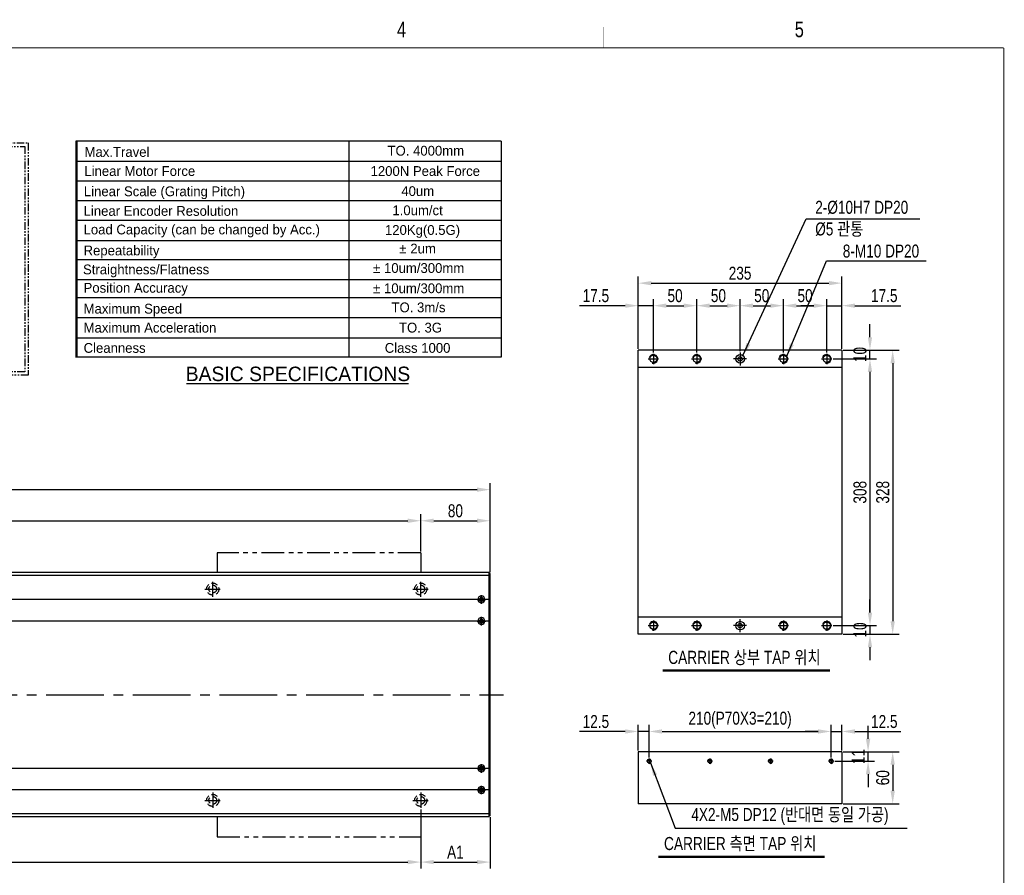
# Model space of a CAD drawing. Extents: x 4 to 2311, y -23 to 1597.
# Tile 20 of 20: x 1174 to 2311, y 609 to 1597. Entities that reach past the tile are written whole.
import ezdxf
from ezdxf.enums import TextEntityAlignment as Align

# ---------------------------------------------------------------- set-up
doc = ezdxf.new("R2010")
doc.units = 0
doc.header["$LTSCALE"] = 7
doc.header["$MEASUREMENT"] = 0
for name, pattern in [('CENTER', [2, 1.25, -0.25, 0.25, -0.25]), ('CENTER2', [28.575, 19.05, -3.175, 3.175, -3.175]), ('DASHED', [0.75, 0.5, -0.25]), ('PHANTOM', [2.5, 1.25, -0.25, 0.25, -0.25, 0.25, -0.25])]:
    doc.linetypes.add(name, pattern=pattern)
doc.layers.get('0').update_dxf_attribs({"linetype": 'CONTINUOUS'})
doc.layers.get('DEFPOINTS').update_dxf_attribs({"linetype": 'CONTINUOUS'})
for name, color, linetype in [('2', 4, 'CONTINUOUS'), ('3', 4, 'CONTINUOUS'), ('C', 1, 'CENTER2'), ('CL', 1, 'CENTER'), ('D', 4, 'CONTINUOUS'), ('HIDDEN', 5, 'DASHED'), ('PHANTOM', 6, 'PHANTOM')]:
    doc.layers.add(name, color=color, linetype=linetype)
doc.styles.add('BOX', font='NGULIM.TTF')
doc.styles.add('ROMANS', font='ROMANS.shx', dxfattribs={"width": 0.8})
doc.styles.get("Standard").update_dxf_attribs({"font": 'Gulim.ttf', "width": 0.8})
doc.dimstyles.new('ISO-25', dxfattribs={"dimscale": 4, "dimtxt": 2.5, "dimasz": 2.5, "dimexe": 1.25, "dimexo": 0.25, "dimtad": 1, "dimdsep": 46, "dimtxsty": 'ROMANS', "dimcen": 2.5, "dimclrd": 4, "dimclre": 4, "dimadec": 0, "dimazin": 0, "dimtfac": 1, "dimtmove": 0, "dimatfit": 3, "dimfxl": 0, "dimlwd": 9, "dimlwe": 9, "dimarcsym": 0})

# ---------------------------------------------------------------- blocks, each defined once
blk = doc.blocks.new('*D8')
at = {"color": 4, "lineweight": 25}
for p, q in [((197.2, 684.7), (197.2, 616.5)), ((1637.2, 684.7), (1637.2, 616.5)), ((212.2, 624), (1622.2, 624))]:
    blk.add_line(p, q, dxfattribs=at)
at = {"color": 4}
for points in [[(212.2, 626.5), (212.2, 621.5), (197.2, 624)], [(1622.2, 626.5), (1622.2, 621.5), (1637.2, 624)]]:
    blk.add_solid(points, dxfattribs=at)
at = {"layer": 'DEFPOINTS', "color": 0}
for p in [(197.2, 686.2), (1637.2, 686.2), (1637.2, 624)]:
    blk.add_point(p, dxfattribs=at)
at = {"color": 4, "insert": (917.2, 636.1), "char_height": 15, "attachment_point": 5}
blk.add_mtext('A=P240XN ; Linear Robot 고정 Counter Bore', dxfattribs=at)
blk = doc.blocks.new('*D9')
at = {"color": 4, "lineweight": 25}
for p, q in [((2153.4, 766.4), (2153.4, 781.4)), ((2124.7, 751.4), (2160.9, 751.4)), ((2153.4, 740.4), (2153.4, 751.4)), ((2115.2, 740.4), (2160.9, 740.4)), ((2153.4, 725.4), (2153.4, 710.4))]:
    blk.add_line(p, q, dxfattribs=at)
at = {"color": 4}
for points in [[(2150.9, 766.4), (2155.9, 766.4), (2153.4, 751.4)], [(2150.9, 725.4), (2155.9, 725.4), (2153.4, 740.4)]]:
    blk.add_solid(points, dxfattribs=at)
at = {"layer": 'DEFPOINTS', "color": 0}
for p in [(2123.2, 751.4), (2153.4, 751.4), (2113.7, 740.4)]:
    blk.add_point(p, dxfattribs=at)
at = {"color": 4, "insert": (2141.9, 745.9), "char_height": 15, "attachment_point": 5, "rotation": 90}
blk.add_mtext('11', dxfattribs=at)
blk = doc.blocks.new('*D10')
at = {"color": 4, "lineweight": 25}
for p, q in [((1873.2, 774.8), (1820.3, 774.8)), ((1888.2, 752.9), (1888.2, 782.3)), ((1900.7, 774.8), (1888.2, 774.8)), ((1900.7, 744.9), (1900.7, 782.3)), ((1915.7, 774.8), (1930.7, 774.8))]:
    blk.add_line(p, q, dxfattribs=at)
at = {"color": 4}
for points in [[(1873.2, 777.3), (1873.2, 772.3), (1888.2, 774.8)], [(1915.7, 777.3), (1915.7, 772.3), (1900.7, 774.8)]]:
    blk.add_solid(points, dxfattribs=at)
at = {"layer": 'DEFPOINTS', "color": 0}
for p in [(1888.2, 774.8), (1888.2, 751.4), (1900.7, 743.4)]:
    blk.add_point(p, dxfattribs=at)
at = {"color": 4, "insert": (1839.3, 786.2), "char_height": 15, "attachment_point": 5}
blk.add_mtext('12.5', dxfattribs=at)
blk = doc.blocks.new('*D11')
at = {"color": 4, "lineweight": 25}
for p, q in [((2095.7, 774.8), (2080.7, 774.8)), ((2110.7, 744.9), (2110.7, 782.3)), ((2110.7, 774.8), (2123.2, 774.8)), ((2123.2, 752.9), (2123.2, 782.3)), ((2138.2, 774.8), (2191.1, 774.8))]:
    blk.add_line(p, q, dxfattribs=at)
at = {"color": 4}
for points in [[(2095.7, 777.3), (2095.7, 772.3), (2110.7, 774.8)], [(2138.2, 777.3), (2138.2, 772.3), (2123.2, 774.8)]]:
    blk.add_solid(points, dxfattribs=at)
at = {"layer": 'DEFPOINTS', "color": 0}
for p in [(2123.2, 774.8), (2123.2, 751.4), (2110.7, 743.4)]:
    blk.add_point(p, dxfattribs=at)
at = {"color": 4, "insert": (2172.1, 786.2), "char_height": 15, "attachment_point": 5}
blk.add_mtext('12.5', dxfattribs=at)
blk = doc.blocks.new('*D12')
at = {"color": 4, "lineweight": 25}
for p, q in [((1900.7, 744.9), (1900.7, 782.3)), ((1915.7, 774.8), (2095.7, 774.8)), ((2110.7, 744.9), (2110.7, 782.3))]:
    blk.add_line(p, q, dxfattribs=at)
at = {"color": 4}
for points in [[(1915.7, 777.3), (1915.7, 772.3), (1900.7, 774.8)], [(2095.7, 777.3), (2095.7, 772.3), (2110.7, 774.8)]]:
    blk.add_solid(points, dxfattribs=at)
at = {"layer": 'DEFPOINTS', "color": 0}
for p in [(2110.7, 774.8), (1900.7, 743.4), (2110.7, 743.4)]:
    blk.add_point(p, dxfattribs=at)
at = {"color": 4, "insert": (2005.7, 787.9), "char_height": 15, "attachment_point": 5}
blk.add_mtext('210(P70X3=210)', dxfattribs=at)
blk = doc.blocks.new('M4-b')
blk.add_circle((0, 0), 1.62)
at = {"layer": 'C'}
for p, q in [((-2.6, 0), (2.6, 0)), ((0, -2.6), (0, 2.6))]:
    blk.add_line(p, q, dxfattribs=at)
at = {"layer": 'D'}
blk.add_arc((0, 0), 2, 255, 165, dxfattribs=at)
blk = doc.blocks.new('M4-hb')
for radius in [4, 2.25]:
    blk.add_circle((0, 0), radius)
at = {"layer": 'C'}
for p, q in [((-5, 0), (5, 0)), ((0, -5), (0, 5))]:
    blk.add_line(p, q, dxfattribs=at)
blk = doc.blocks.new('M5-b')
blk.add_circle((0, 0), 2.07)
at = {"layer": 'C'}
for p, q in [((3, 0), (-3, 0)), ((0, 3), (0, -3))]:
    blk.add_line(p, q, dxfattribs=at)
at = {"layer": 'D'}
blk.add_arc((0, 0), 2.5, 255, 165, dxfattribs=at)
blk = doc.blocks.new('*D16')
at = {"color": 4, "lineweight": 25}
for p, q in [((2124.7, 751.4), (2189.3, 751.4)), ((2181.8, 736.4), (2181.8, 706.4)), ((2124.7, 691.4), (2189.3, 691.4))]:
    blk.add_line(p, q, dxfattribs=at)
at = {"color": 4}
for points in [[(2179.3, 736.4), (2184.3, 736.4), (2181.8, 751.4)], [(2179.3, 706.4), (2184.3, 706.4), (2181.8, 691.4)]]:
    blk.add_solid(points, dxfattribs=at)
at = {"layer": 'DEFPOINTS', "color": 0}
for p in [(2123.2, 751.4), (2123.2, 691.4), (2181.8, 691.4)]:
    blk.add_point(p, dxfattribs=at)
at = {"color": 4, "insert": (2170.4, 721.4), "char_height": 15, "attachment_point": 5, "rotation": 90}
blk.add_mtext('60', dxfattribs=at)
blk = doc.blocks.new('*D17')
at = {"color": 4, "lineweight": 25}
for p, q in [((2113.2, 1205), (2163.1, 1205)), ((2155.6, 1190), (2155.6, 912)), ((2113.2, 897), (2163.1, 897))]:
    blk.add_line(p, q, dxfattribs=at)
at = {"color": 4}
for points in [[(2153.1, 1190), (2158.1, 1190), (2155.6, 1205)], [(2153.1, 912), (2158.1, 912), (2155.6, 897)]]:
    blk.add_solid(points, dxfattribs=at)
at = {"layer": 'DEFPOINTS', "color": 0}
for p in [(2111.7, 1205), (2111.7, 897), (2155.6, 897)]:
    blk.add_point(p, dxfattribs=at)
at = {"color": 4, "insert": (2144.1, 1051), "char_height": 15, "attachment_point": 5, "rotation": 90}
blk.add_mtext('308', dxfattribs=at)
blk = doc.blocks.new('*D18')
at = {"color": 4, "lineweight": 25}
for p, q in [((2124.7, 1215), (2189.3, 1215)), ((2181.8, 1200), (2181.8, 902)), ((2124.7, 887), (2189.3, 887))]:
    blk.add_line(p, q, dxfattribs=at)
at = {"color": 4}
for points in [[(2179.3, 1200), (2184.3, 1200), (2181.8, 1215)], [(2179.3, 902), (2184.3, 902), (2181.8, 887)]]:
    blk.add_solid(points, dxfattribs=at)
at = {"layer": 'DEFPOINTS', "color": 0}
for p in [(2123.2, 1215), (2123.2, 887), (2181.8, 887)]:
    blk.add_point(p, dxfattribs=at)
at = {"color": 4, "insert": (2170.4, 1051), "char_height": 15, "attachment_point": 5, "rotation": 90}
blk.add_mtext('328', dxfattribs=at)
blk = doc.blocks.new('*D19')
at = {"color": 4, "lineweight": 25}
for p, q in [((2155.6, 912), (2155.6, 927)), ((2113.2, 897), (2163.1, 897)), ((2124.7, 887), (2163.1, 887)), ((2155.6, 897), (2155.6, 887)), ((2155.6, 872), (2155.6, 857))]:
    blk.add_line(p, q, dxfattribs=at)
at = {"color": 4}
for points in [[(2153.1, 912), (2158.1, 912), (2155.6, 897)], [(2153.1, 872), (2158.1, 872), (2155.6, 887)]]:
    blk.add_solid(points, dxfattribs=at)
at = {"layer": 'DEFPOINTS', "color": 0}
for p in [(2111.7, 897), (2123.2, 887), (2155.6, 887)]:
    blk.add_point(p, dxfattribs=at)
at = {"color": 4, "insert": (2144.1, 892), "char_height": 15, "attachment_point": 5, "rotation": 90}
blk.add_mtext('10', dxfattribs=at)
blk = doc.blocks.new('M10-b')
blk.add_circle((0, 0), 4.19)
at = {"layer": 'C'}
for p, q in [((-6, 0), (6, 0)), ((0, 6), (0, -6))]:
    blk.add_line(p, q, dxfattribs=at)
at = {"layer": 'D'}
blk.add_arc((0, 0), 5, 255, 165, dxfattribs=at)
blk = doc.blocks.new('*D20')
at = {"color": 4, "lineweight": 25}
for p, q in [((1905.7, 1212.5), (1905.7, 1273.9)), ((1955.7, 1212.5), (1955.7, 1273.9)), ((1920.7, 1266.4), (1940.7, 1266.4))]:
    blk.add_line(p, q, dxfattribs=at)
at = {"color": 4}
for points in [[(1920.7, 1268.9), (1920.7, 1263.9), (1905.7, 1266.4)], [(1940.7, 1268.9), (1940.7, 1263.9), (1955.7, 1266.4)]]:
    blk.add_solid(points, dxfattribs=at)
at = {"layer": 'DEFPOINTS', "color": 0}
for p in [(1955.7, 1266.4), (1905.7, 1211), (1955.7, 1211)]:
    blk.add_point(p, dxfattribs=at)
at = {"color": 4, "insert": (1930.7, 1277.9), "char_height": 15, "attachment_point": 5}
blk.add_mtext('50', dxfattribs=at)
blk = doc.blocks.new('*D21')
at = {"color": 4, "lineweight": 25}
for p, q in [((1888.2, 1216.5), (1888.2, 1299.9)), ((2123.2, 1216.5), (2123.2, 1299.9)), ((1903.2, 1292.4), (2108.2, 1292.4))]:
    blk.add_line(p, q, dxfattribs=at)
at = {"color": 4}
for points in [[(1903.2, 1294.9), (1903.2, 1289.9), (1888.2, 1292.4)], [(2108.2, 1294.9), (2108.2, 1289.9), (2123.2, 1292.4)]]:
    blk.add_solid(points, dxfattribs=at)
at = {"layer": 'DEFPOINTS', "color": 0}
for p in [(2123.2, 1292.4), (1888.2, 1215), (2123.2, 1215)]:
    blk.add_point(p, dxfattribs=at)
at = {"color": 4, "insert": (2005.7, 1303.8), "char_height": 15, "attachment_point": 5}
blk.add_mtext('235', dxfattribs=at)
blk = doc.blocks.new('*D22')
at = {"color": 4, "lineweight": 25}
for p, q in [((1888.2, 1216.5), (1888.2, 1273.9)), ((1905.7, 1212.5), (1905.7, 1273.9)), ((1873.2, 1266.4), (1820.3, 1266.4)), ((1905.7, 1266.4), (1888.2, 1266.4)), ((1920.7, 1266.4), (1935.7, 1266.4))]:
    blk.add_line(p, q, dxfattribs=at)
at = {"color": 4}
for points in [[(1873.2, 1268.9), (1873.2, 1263.9), (1888.2, 1266.4)], [(1920.7, 1268.9), (1920.7, 1263.9), (1905.7, 1266.4)]]:
    blk.add_solid(points, dxfattribs=at)
at = {"layer": 'DEFPOINTS', "color": 0}
for p in [(1888.2, 1266.4), (1888.2, 1215), (1905.7, 1211)]:
    blk.add_point(p, dxfattribs=at)
at = {"color": 4, "insert": (1839.3, 1277.9), "char_height": 15, "attachment_point": 5}
blk.add_mtext('17.5', dxfattribs=at)
blk = doc.blocks.new('*D23')
at = {"color": 4, "lineweight": 25}
for p, q in [((2055.7, 1212.5), (2055.7, 1273.9)), ((2105.7, 1212.5), (2105.7, 1273.9)), ((2070.7, 1266.4), (2090.7, 1266.4))]:
    blk.add_line(p, q, dxfattribs=at)
at = {"color": 4}
for points in [[(2070.7, 1268.9), (2070.7, 1263.9), (2055.7, 1266.4)], [(2090.7, 1268.9), (2090.7, 1263.9), (2105.7, 1266.4)]]:
    blk.add_solid(points, dxfattribs=at)
at = {"layer": 'DEFPOINTS', "color": 0}
for p in [(2105.7, 1266.4), (2055.7, 1211), (2105.7, 1211)]:
    blk.add_point(p, dxfattribs=at)
at = {"color": 4, "insert": (2080.7, 1277.9), "char_height": 15, "attachment_point": 5}
blk.add_mtext('50', dxfattribs=at)
blk = doc.blocks.new('*D24')
at = {"color": 4, "lineweight": 25}
for p, q in [((2105.7, 1212.5), (2105.7, 1273.9)), ((2123.2, 1216.5), (2123.2, 1273.9)), ((2090.7, 1266.4), (2075.7, 1266.4)), ((2105.7, 1266.4), (2123.2, 1266.4)), ((2138.2, 1266.4), (2191.1, 1266.4))]:
    blk.add_line(p, q, dxfattribs=at)
at = {"color": 4}
for points in [[(2090.7, 1268.9), (2090.7, 1263.9), (2105.7, 1266.4)], [(2138.2, 1268.9), (2138.2, 1263.9), (2123.2, 1266.4)]]:
    blk.add_solid(points, dxfattribs=at)
at = {"layer": 'DEFPOINTS', "color": 0}
for p in [(2123.2, 1266.4), (2105.7, 1211), (2123.2, 1215)]:
    blk.add_point(p, dxfattribs=at)
at = {"color": 4, "insert": (2172.1, 1277.9), "char_height": 15, "attachment_point": 5}
blk.add_mtext('17.5', dxfattribs=at)
blk = doc.blocks.new('*D25')
at = {"color": 4, "lineweight": 25}
for p, q in [((2155.6, 1230), (2155.6, 1245)), ((2113.2, 1205), (2163.1, 1205)), ((2124.7, 1215), (2163.1, 1215)), ((2155.6, 1205), (2155.6, 1215)), ((2155.6, 1190), (2155.6, 1175))]:
    blk.add_line(p, q, dxfattribs=at)
at = {"color": 4}
for points in [[(2153.1, 1230), (2158.1, 1230), (2155.6, 1215)], [(2153.1, 1190), (2158.1, 1190), (2155.6, 1205)]]:
    blk.add_solid(points, dxfattribs=at)
at = {"layer": 'DEFPOINTS', "color": 0}
for p in [(2111.7, 1205), (2123.2, 1215), (2155.6, 1215)]:
    blk.add_point(p, dxfattribs=at)
at = {"color": 4, "insert": (2144.1, 1210), "char_height": 15, "attachment_point": 5, "rotation": 90}
blk.add_mtext('10', dxfattribs=at)
blk = doc.blocks.new('*D29')
at = {"color": 4, "lineweight": 25}
for p, q in [((1637.2, 684.7), (1637.2, 616.5)), ((1717.2, 675.7), (1717.2, 616.5)), ((1652.2, 624), (1702.2, 624))]:
    blk.add_line(p, q, dxfattribs=at)
at = {"color": 4}
for points in [[(1652.2, 626.5), (1652.2, 621.5), (1637.2, 624)], [(1702.2, 626.5), (1702.2, 621.5), (1717.2, 624)]]:
    blk.add_solid(points, dxfattribs=at)
at = {"layer": 'DEFPOINTS', "color": 0}
for p in [(1637.2, 686.2), (1717.2, 677.2), (1717.2, 624)]:
    blk.add_point(p, dxfattribs=at)
at = {"color": 4, "insert": (1677.2, 635.5), "char_height": 15, "attachment_point": 5}
blk.add_mtext('A1', dxfattribs=at)
blk = doc.blocks.new('*D39')
at = {"color": 4, "lineweight": 25}
for p, q in [((1955.7, 1212.5), (1955.7, 1273.9)), ((2005.7, 1214), (2005.7, 1273.9)), ((1970.7, 1266.4), (1990.7, 1266.4))]:
    blk.add_line(p, q, dxfattribs=at)
at = {"color": 4}
for points in [[(1970.7, 1268.9), (1970.7, 1263.9), (1955.7, 1266.4)], [(1990.7, 1268.9), (1990.7, 1263.9), (2005.7, 1266.4)]]:
    blk.add_solid(points, dxfattribs=at)
at = {"layer": 'DEFPOINTS', "color": 0}
for p in [(2005.7, 1266.4), (1955.7, 1211), (2005.7, 1212.5)]:
    blk.add_point(p, dxfattribs=at)
at = {"color": 4, "insert": (1980.7, 1277.9), "char_height": 15, "attachment_point": 5}
blk.add_mtext('50', dxfattribs=at)
blk = doc.blocks.new('*D40')
at = {"color": 4, "lineweight": 25}
for p, q in [((2005.7, 1214), (2005.7, 1273.9)), ((2055.7, 1212.5), (2055.7, 1273.9)), ((2020.7, 1266.4), (2040.7, 1266.4))]:
    blk.add_line(p, q, dxfattribs=at)
at = {"color": 4}
for points in [[(2020.7, 1268.9), (2020.7, 1263.9), (2005.7, 1266.4)], [(2040.7, 1268.9), (2040.7, 1263.9), (2055.7, 1266.4)]]:
    blk.add_solid(points, dxfattribs=at)
at = {"layer": 'DEFPOINTS', "color": 0}
for p in [(2055.7, 1266.4), (2005.7, 1212.5), (2055.7, 1211)]:
    blk.add_point(p, dxfattribs=at)
at = {"color": 4, "insert": (2030.7, 1277.9), "char_height": 15, "attachment_point": 5}
blk.add_mtext('50', dxfattribs=at)
blk = doc.blocks.new('*D41')
at = {"color": 4, "lineweight": 25}
for p, q in [((432.2, 982.7), (432.2, 1025.6)), ((1637.2, 982.7), (1637.2, 1025.6)), ((447.2, 1018.1), (1622.2, 1018.1))]:
    blk.add_line(p, q, dxfattribs=at)
at = {"color": 4}
for points in [[(447.2, 1020.6), (447.2, 1015.6), (432.2, 1018.1)], [(1622.2, 1020.6), (1622.2, 1015.6), (1637.2, 1018.1)]]:
    blk.add_solid(points, dxfattribs=at)
at = {"layer": 'DEFPOINTS', "color": 0}
for p in [(1637.2, 1018.1), (432.2, 981.2), (1637.2, 981.2)]:
    blk.add_point(p, dxfattribs=at)
at = {"color": 4, "insert": (1034.7, 1029.5), "char_height": 15, "attachment_point": 5}
blk.add_mtext('STROKE', dxfattribs=at)
blk = doc.blocks.new('*D42')
at = {"color": 4, "lineweight": 25}
for p, q in [((1637.2, 982.7), (1637.2, 1025.6)), ((1717.2, 958.7), (1717.2, 1025.6)), ((1652.2, 1018.1), (1702.2, 1018.1))]:
    blk.add_line(p, q, dxfattribs=at)
at = {"color": 4}
for points in [[(1652.2, 1020.6), (1652.2, 1015.6), (1637.2, 1018.1)], [(1702.2, 1020.6), (1702.2, 1015.6), (1717.2, 1018.1)]]:
    blk.add_solid(points, dxfattribs=at)
at = {"layer": 'DEFPOINTS', "color": 0}
for p in [(1717.2, 1018.1), (1637.2, 981.2), (1717.2, 957.2)]:
    blk.add_point(p, dxfattribs=at)
at = {"color": 4, "insert": (1677.2, 1029.5), "char_height": 15, "attachment_point": 5}
blk.add_mtext('80', dxfattribs=at)
blk = doc.blocks.new('*D43')
at = {"color": 4, "lineweight": 25}
for p, q in [((117.2, 958.7), (117.2, 1061.5)), ((1717.2, 958.7), (1717.2, 1061.5)), ((132.2, 1054), (1702.2, 1054))]:
    blk.add_line(p, q, dxfattribs=at)
at = {"color": 4}
for points in [[(132.2, 1056.5), (132.2, 1051.5), (117.2, 1054)], [(1702.2, 1056.5), (1702.2, 1051.5), (1717.2, 1054)]]:
    blk.add_solid(points, dxfattribs=at)
at = {"layer": 'DEFPOINTS', "color": 0}
for p in [(1717.2, 1054), (117.2, 957.2), (1717.2, 957.2)]:
    blk.add_point(p, dxfattribs=at)
at = {"color": 4, "insert": (917.2, 1065.5), "char_height": 15, "attachment_point": 5}
blk.add_mtext('L=STROKE+395', dxfattribs=at)

msp = doc.modelspace()

# ---------------------------------------------------------------- linework, layer by layer
at = {"color": 170}
for p, q in [((1239.33435, 1456.465), (1239.33435, 1206.92217)), ((1730.178, 1456.465), (1239.33435, 1456.465)), ((1240.46683, 1456.465), (1240.46683, 1206.92217)), ((1730.178, 1456.465), (1730.178, 1206.92217)), ((1730.178, 1456.465), (1730.178, 1206.92217))]:
    msp.add_line(p, q, dxfattribs=at)
at = {"color": 140}
for p, q in [((1554.10422, 1456.465), (1554.10422, 1206.92217)), ((1730.178, 1432.68313), (1239.33435, 1432.68313)), ((1730.178, 1410.03373), (1239.33435, 1410.03373)), ((1730.178, 1387.38433), (1239.33435, 1387.38433)), ((1730.178, 1364.73494), (1239.33435, 1364.73494)), ((1730.178, 1341.35252), (1239.33435, 1341.35252)), ((1730.178, 1319.43614), (1238.93664, 1319.43614)), ((1730.178, 1319.43614), (1238.93664, 1319.43614)), ((1730.178, 1296.05372), (1239.33435, 1296.05372)), ((1730.178, 1275.60338), (1238.93664, 1275.60338)), ((1730.178, 1252.22096), (1238.93664, 1252.22096)), ((1730.178, 1228.83855), (1239.33435, 1228.83855)), ((1730.178, 1206.92217), (1238.93664, 1206.92217))]:
    msp.add_line(p, q, dxfattribs=at)
for p, q in [((1888.203, 886.967), (1888.203, 1214.967)), ((2123.203, 1214.967), (1888.203, 1214.967)), ((2123.203, 1214.967), (2123.203, 886.967)), ((2123.203, 1194.967), (1888.203, 1194.967)), ((1366.92108, 1176.67636), (1623.05531, 1176.67636)), ((1716.194, 958.236), (118.194, 958.236)), ((1716.194, 954.736), (118.194, 954.736)), ((1716.194, 954.736), (1697.194, 954.736)), ((1716.194, 676.236), (1716.194, 958.236)), ((1717.194, 957.236), (1716.194, 957.236)), ((1717.194, 677.236), (1717.194, 957.236)), ((1717.194, 942.736), (1716.194, 942.736)), ((1716.194, 927.236), (131.194, 927.236)), ((1716.194, 927.236), (1711.194, 927.236)), ((1716.194, 902.236), (131.194, 902.236)), ((1716.194, 902.236), (1711.194, 902.236)), ((2123.203, 906.967), (1888.203, 906.967)), ((2123.203, 886.967), (1888.203, 886.967)), ((2123.203, 751.446), (1888.203, 751.446)), ((1888.203, 751.446), (1888.203, 691.446)), ((2123.203, 751.446), (2123.203, 691.446)), ((1716.194, 732.236), (131.194, 732.236)), ((1716.194, 732.236), (1711.194, 732.236)), ((1888.203, 719.94564), (1888.203, 719.94564)), ((1716.194, 707.236), (131.194, 707.236)), ((1716.194, 707.236), (1711.194, 707.236)), ((1717.194, 691.736), (1716.194, 691.736)), ((2123.203, 691.446), (1888.203, 691.446)), ((1716.194, 679.736), (118.194, 679.736)), ((1716.194, 676.236), (118.194, 676.236)), ((1716.194, 679.736), (1697.194, 679.736)), ((1717.194, 677.236), (1716.194, 677.236))]:
    msp.add_line(p, q)
at = {"const_width": 1.2}
for points in [[(30, 1564), (2310, 1564)], [(2310, 1564), (2310, 10)]]:
    msp.add_lwpolyline(points, dxfattribs=at)
for centre, radius in [((2005.703, 1204.967), 5), ((2005.703, 1204.967), 2.5), ((2005.703, 896.967), 5), ((2005.703, 896.967), 2.5)]:
    msp.add_circle(centre, radius)
at = {"layer": '2'}
for p, q in [((1916.5269, 845.78508), (2109.09119, 845.78508)), ((1916.5269, 844.70508), (2109.09119, 844.70508)), ((1911.67182, 630.85897), (2103.05484, 630.85897)), ((1911.67182, 629.77897), (2103.05484, 629.77897))]:
    msp.add_line(p, q, dxfattribs=at)
at = {"layer": '3', "const_width": 0.3}
for points in [[(1389, 1588), (1389, 1564)], [(1848, 1588), (1848, 1564)]]:
    msp.add_lwpolyline(points, dxfattribs=at)
at = {"layer": 'C'}
for p, q in [((2013.203, 1204.967), (1998.203, 1204.967)), ((2005.703, 1212.467), (2005.703, 1197.467)), ((2005.703, 889.467), (2005.703, 904.467)), ((2013.203, 896.967), (1998.203, 896.967))]:
    msp.add_line(p, q, dxfattribs=at)
at = {"layer": 'C', "ltscale": 0.5}
msp.add_line((104.625, 817.236), (1732.659, 817.236), dxfattribs=at)
at = {"layer": 'CL', "ltscale": 2}
for p, q in [((1397.194, 930.236), (1397.194, 948.236)), ((1397.194, 930.236), (1397.194, 948.236)), ((1637.194, 930.236), (1637.194, 948.236)), ((1637.194, 930.236), (1637.194, 948.236)), ((1388.194, 939.236), (1406.194, 939.236)), ((1388.194, 939.236), (1406.194, 939.236)), ((1628.194, 939.236), (1646.194, 939.236)), ((1628.194, 939.236), (1646.194, 939.236)), ((1388.194, 695.236), (1406.194, 695.236)), ((1388.194, 695.236), (1406.194, 695.236)), ((1397.194, 704.236), (1397.194, 686.236)), ((1397.194, 704.236), (1397.194, 686.236)), ((1628.194, 695.236), (1646.194, 695.236)), ((1628.194, 695.236), (1646.194, 695.236)), ((1637.194, 704.236), (1637.194, 686.236)), ((1637.194, 704.236), (1637.194, 686.236))]:
    msp.add_line(p, q, dxfattribs=at)
at = {"layer": 'HIDDEN', "linetype": 'PHANTOM'}
for points in [[(855.93651, 1454.29565), (1184.334, 1454.29565), (1184.334, 1186.076), (855.93651, 1186.076)], [(859.93651, 1450.29565), (1180.334, 1450.29565), (1180.334, 1190.076), (859.93651, 1190.076)]]:
    msp.add_lwpolyline(points, close=True, dxfattribs=at)
at = {"layer": 'HIDDEN', "color": 3, "ltscale": 2}
for centre, radius in [((1397.194, 939.236), 7), ((1397.194, 939.236), 7), ((1397.194, 939.236), 4.5), ((1397.194, 939.236), 4.5), ((1637.194, 939.236), 7), ((1637.194, 939.236), 7), ((1637.194, 939.236), 4.5), ((1637.194, 939.236), 4.5), ((1397.194, 695.236), 7), ((1397.194, 695.236), 7), ((1397.194, 695.236), 4.5), ((1397.194, 695.236), 4.5), ((1637.194, 695.236), 7), ((1637.194, 695.236), 7), ((1637.194, 695.236), 4.5), ((1637.194, 695.236), 4.5)]:
    msp.add_circle(centre, radius, dxfattribs=at)
at = {"layer": 'PHANTOM', "ltscale": 3}
for p, q in [((1637.194, 981.236), (1402.194, 981.236)), ((1402.194, 981.236), (1402.194, 958.236)), ((1637.194, 981.236), (1637.194, 958.236)), ((1402.194, 676.236), (1402.194, 653.236)), ((1637.194, 676.236), (1637.194, 653.236)), ((1402.194, 653.236), (1637.194, 653.236))]:
    msp.add_line(p, q, dxfattribs=at)

# ---------------------------------------------------------------- block references
for name, p in [('M10-b', (1905.703, 1204.967)), ('M10-b', (1955.703, 1204.967)), ('M10-b', (2055.703, 1204.967)), ('M10-b', (2105.703, 1204.967)), ('M4-b', (1707.194, 927.236)), ('M4-b', (1707.194, 902.236)), ('M10-b', (1905.703, 896.967)), ('M10-b', (1955.703, 896.967)), ('M10-b', (2055.703, 896.967)), ('M10-b', (2105.703, 896.967)), ('M5-b', (1900.703, 740.446)), ('M5-b', (1970.703, 740.446)), ('M5-b', (2040.703, 740.446)), ('M5-b', (2110.703, 740.446)), ('M4-b', (1707.194, 732.236)), ('M4-b', (1707.194, 707.236))]:
    msp.add_blockref(name, p)
at = {"xscale": -1, "rotation": 270}
for p in [(1707.194, 927.236), (1707.194, 902.236), (1707.194, 732.236), (1707.194, 707.236)]:
    msp.add_blockref('M4-hb', p, dxfattribs=at)

# ---------------------------------------------------------------- texts
at = {"style": 'BOX'}
for s, height, p in [('Max.Travel', 11.324699, (1249.23745, 1438.23553)), ('TO. 4000mm', 11.324699, (1598.86839, 1439.63729)), ('Linear Motor Force', 11.3246991, (1249.0217, 1416.16108)), ('1200N Peak Force', 11.3246991, (1579.29695, 1416.16108)), ('Linear Scale (Grating Pitch)', 11.3246991, (1248.44266, 1392.78258)), ('40um ', 11.324699, (1614.79103, 1392.9974)), ('Linear Encoder Resolution', 11.3246991, (1248.14501, 1370.13318)), ('1.0um/ct', 11.324699, (1604.50109, 1370.8472)), ('Load Capacity (can be changed by Acc.)', 11.3246991, (1248.1117, 1348.68332)), ('120Kg(0.5G)', 11.3246991, (1595.90585, 1348.10375)), ('Repeatability', 11.3246991, (1248.1117, 1324.47812)), ('±', 11.3247, (1612.31339, 1326.68255)), ('2um', 11.324699, (1625.1762, 1326.68255)), ('Straightness/Flatness', 11.3246991, (1247.49502, 1302.56174)), ('±', 11.3247, (1582.19426, 1304.20664)), ('10um/300mm', 11.324699, (1594.80379, 1304.20664)), ('Position Accuracy', 11.3246991, (1248.1117, 1281.36011)), ('±', 11.3247, (1582.19426, 1280.82422)), ('10um/300mm', 11.324699, (1594.80379, 1280.82422)), ('Maximum Speed', 11.3246991, (1248.17713, 1257.26295)), ('TO. 3m/s', 11.324699, (1603.47967, 1258.77632)), ('Maximum Acceleration', 11.3246991, (1248.17713, 1235.34657)), ('TO. 3G', 11.324699, (1612.08467, 1235.3939)), ('Cleanness', 11.324699, (1248.17713, 1211.96415)), ('Class 1000', 11.324699, (1595.68226, 1211.96415)), ('BASIC SPECIFICATIONS', 16.6820063, (1365.96568, 1179.31167))]:
    msp.add_text(s, height=height, dxfattribs=at).set_placement(p)
at = {"color": 4, "char_height": 15, "attachment_point": 7}
for s, insert in [('2-%%C10H7 DP20\\P%%C5 관통', (2092.42041, 1345.919)), ('8-M10 DP20', (2124.21341, 1321.732)), ('4X2-M5 DP12 (반대면 동일 가공)', (1949.42841, 666.93301))]:
    msp.add_mtext(s, dxfattribs=dict(at, insert=insert))
at = {"layer": '2', "char_height": 15.12, "attachment_point": 1}
for s, insert in [('{\\f굴림|b0|i0|c129|p49;CARRIER 상부 TAP 위치}', (1922.77444, 867.90868)), ('{\\f굴림|b0|i0|c129|p49;CARRIER 측면 TAP 위치}', (1917.91935, 652.98258))]:
    msp.add_mtext(s, dxfattribs=dict(at, insert=insert))
at = {"layer": '3', "width": 0.8}
for s, p in [('4', (1615.0584, 1585.2502)), ('5', (2074.0584, 1585.2502))]:
    msp.add_text(s, height=18, dxfattribs=at).set_placement(p, align=Align.MIDDLE)

# ---------------------------------------------------------------- dimensions: what is measured, and where the dimension line sits
for base, p1, p2, picture, middle in [((2123.203, 1292.404), (1888.203, 1214.967), (2123.203, 1214.967), '*D21', (2005.703, 1303.84375)), ((1888.203, 1266.421), (1905.703, 1210.967), (1888.203, 1214.967), '*D22', (1839.26525, 1277.88072)), ((1955.703, 1266.421), (1905.703, 1210.967), (1955.703, 1210.967), '*D20', (1930.703, 1277.86075)), ((2005.703, 1266.421), (1955.703, 1210.967), (2005.703, 1212.467), '*D39', (1980.703, 1277.86075)), ((2055.703, 1266.421), (2005.703, 1212.467), (2055.703, 1210.967), '*D40', (2030.703, 1277.86075)), ((2105.703, 1266.421), (2055.703, 1210.967), (2105.703, 1210.967), '*D23', (2080.703, 1277.86075)), ((2123.203, 1266.421), (2105.703, 1210.967), (2123.203, 1214.967), '*D24', (2172.14075, 1277.88072)), ((1717.194, 1018.052), (1637.194, 981.236), (1717.194, 957.236), '*D42', (1677.194, 1029.49175)), ((1888.203, 774.755), (1900.703, 743.446), (1888.203, 751.446), '*D10', (1839.26525, 786.21472)), ((2123.203, 774.755), (2110.703, 743.446), (2123.203, 751.446), '*D11', (2172.14075, 786.21472))]:
    dim = msp.add_linear_dim(base=base, p1=p1, p2=p2, dimstyle='ISO-25', override={"dimscale": 6, "dimdec": 4, "dimtxsty": 'Standard', "dimclrt": 4, "dimtdec": 4, "dimlwd": 25, "dimlwe": 25})
    dim.commit()
    dim.dimension.update_dxf_attribs({"geometry": picture, "text_midpoint": middle})
for base, p1, p2, picture, middle in [((2155.554, 1214.967), (2111.703, 1204.967), (2123.203, 1214.967), '*D25', (2155.554, 1209.967)), ((2155.554, 886.967), (2111.703, 896.967), (2123.203, 886.967), '*D19', (2155.554, 891.967)), ((2153.40441, 751.446), (2113.703, 740.446), (2123.203, 751.446), '*D9', (2153.40441, 745.946))]:
    dim = msp.add_linear_dim(base=base, p1=p1, p2=p2, angle=90, dimstyle='ISO-25', override={"dimscale": 6, "dimdec": 4, "dimtxsty": 'Standard', "dimclrt": 4, "dimtdec": 4, "dimlwd": 25, "dimlwe": 25})
    dim.commit()
    dim.dimension.update_dxf_attribs({"geometry": picture, "text_midpoint": middle, "dimtype": 160})
for base, p1, p2, picture, middle in [((2155.554, 896.967), (2111.703, 1204.967), (2111.703, 896.967), '*D17', (2144.11425, 1050.967)), ((2181.82, 886.967), (2123.203, 1214.967), (2123.203, 886.967), '*D18', (2170.38025, 1050.967)), ((2181.82, 691.446), (2123.203, 751.446), (2123.203, 691.446), '*D16', (2170.38025, 721.446))]:
    dim = msp.add_linear_dim(base=base, p1=p1, p2=p2, angle=90, dimstyle='ISO-25', override={"dimscale": 6, "dimdec": 4, "dimtxsty": 'Standard', "dimclrt": 4, "dimtdec": 4, "dimlwd": 25, "dimlwe": 25})
    dim.commit()
    dim.dimension.update_dxf_attribs({"geometry": picture, "text_midpoint": middle})
for base, p1, p2, text, picture, middle in [((1717.194, 1054.01), (117.194, 957.236), (1717.194, 957.236), 'L=STROKE+395', '*D43', (917.194, 1065.47971)), ((1637.194, 1018.052), (432.194, 981.236), (1637.194, 981.236), 'STROKE', '*D41', (1034.694, 1029.52171)), ((2110.703, 774.755), (1900.703, 743.446), (2110.703, 743.446), '<>(P70X3=210)', '*D12', (2005.703, 787.94241)), ((1637.194, 623.989), (197.194, 686.236), (1637.194, 686.236), 'A=P240XN ; Linear Robot 고정 Counter Bore', '*D8', (917.194, 636.10785)), ((1717.194, 623.989), (1637.194, 686.236), (1717.194, 677.236), 'A1', '*D29', (1677.194, 635.4687))]:
    dim = msp.add_linear_dim(base=base, p1=p1, p2=p2, text=text, dimstyle='ISO-25', override={"dimscale": 6, "dimdec": 4, "dimtxsty": 'Standard', "dimclrt": 4, "dimtdec": 4, "dimlwd": 25, "dimlwe": 25})
    dim.commit()
    dim.dimension.update_dxf_attribs({"geometry": picture, "text_midpoint": middle})

# ---------------------------------------------------------------- leaders
at = {"annotation_type": 0, "has_hookline": 1, "hookline_direction": 0}
for points, text_width in [([(2009.04669, 1208.68449), (2082.02141, 1366.516), (2097.02141, 1366.516)], 112.4261), ([(2059.6453, 1208.04242), (2105.46341, 1317.982), (2120.46341, 1317.982)], 96.31957), ([(1902.28906, 738.51353), (1930.67841, 663.18301), (1945.67841, 663.18301)], 249.21971)]:
    msp.add_leader(points, dimstyle='ISO-25', override={"dimscale": 6, "dimgap": 0.625, "dimtad": 1, "dimdec": 4, "dimtxsty": 'Standard', "dimclrt": 4, "dimtdec": 4, "dimlwd": 25, "dimlwe": 25}, dxfattribs=dict(at, text_width=text_width))

doc.saveas('drawing.dxf')
